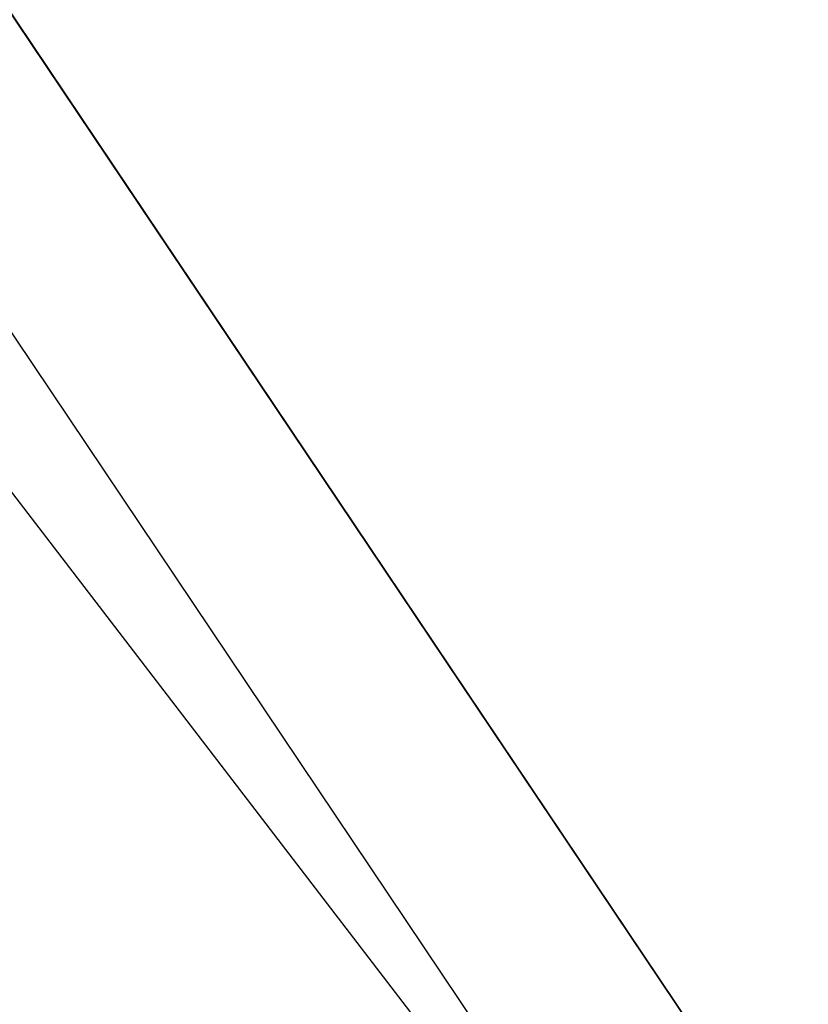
# Model space of a CAD drawing. Extents: x 0 to 457, y -4 to 453.
# Tile 178 of 256: x 129.4291 to 129.5208, y 127.3649 to 127.4794. Entities that reach past the tile are written whole.
import ezdxf

# ---------------------------------------------------------------- set-up
doc = ezdxf.new("R2010")
doc.units = 0
doc.layers.get('0').update_dxf_attribs({"color": 13, "linetype": 'CONTINUOUS'})

# ---------------------------------------------------------------- blocks, each defined once
blk = doc.blocks.new('GROUP_16')
blk.add_line((52.14238, 58.29545, 74.25878), (46.96992, 60.83276, 74.25878))
blk = doc.blocks.new('GROUP_17')
blk.add_line((26.99338, 40.82347, 15), (32.15362, 38.29215, 15))
blk.add_polyline3d([(39.6861, 29.73922, 10), (36.48287, 34.51152, 10), (32.15362, 38.29215, 10), (26.99338, 40.82347, 10), (21.35383, 41.93296, 10), (15.61928, 41.54503, 10), (10.18053, 39.6861, 10), (7.79438, 38.08448, 10), (5.40823, 36.48287, 10), (1.6276, 32.15362, 10), (-0.90372, 26.99338, 10), (-2.01321, 21.35383, 10), (-1.62528, 15.61928, 10), (0.23365, 10.18053, 10)])
blk = doc.blocks.new('GROUP_7')
for name, p in [('GROUP_16', (0, 0, 40)), ('GROUP_17', (19.95988, 19.95988, 25))]:
    blk.add_blockref(name, p)
blk = doc.blocks.new('GROUP_22')
for p, q in [((25.12392, 39.12273, 0.75), (29.89865, 37.14497, 0.75)), ((25.12392, 39.12273, 2.25), (29.89865, 37.14497, 2.25))]:
    blk.add_line(p, q)
mesh = blk.add_polyface()
corners = [(24.59571, 37.15143, 0.20096), (28.60135, 34.89797, 0.75), (24.45239, 36.61653, 0.75), (28.87824, 35.37756, 0.20096)]
mesh.append_faces([[corners[k] for k in face] for face in [(0, 1, 2), (1, 0, 3)]], dxfattribs={"vtx0": -1})
mesh = blk.add_polyface()
corners = [(28.60135, 34.89797, 2.25), (24.59571, 37.15143, 2.79904), (24.45239, 36.61653, 2.25), (28.87824, 35.37756, 2.79904)]
mesh.append_faces([[corners[k] for k in face] for face in [(0, 1, 2), (1, 0, 3)]], dxfattribs={"vtx0": -1})
blk = doc.blocks.new('GROUP_23')
at = {"xscale": 1.1, "yscale": 1.1, "zscale": 2.5}
blk.add_blockref('GROUP_22', (225.86068, 225.89839, 112.02115), dxfattribs=at)
blk = doc.blocks.new('COMPONENT_9')
at = {"xscale": 0.4000000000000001, "yscale": 0.4000000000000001, "zscale": 0.4000000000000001}
for name, p in [('GROUP_23', (1.36441, 1.01227, 8.22885)), ('GROUP_7', (84.47849, 84.05427, 46.93731))]:
    blk.add_blockref(name, p, dxfattribs=at)
blk = doc.blocks.new('GROUP_2')
at = {"rotation": 150}
blk.add_blockref('COMPONENT_9', (236.549, 151.90558, 200), dxfattribs=at)

msp = doc.modelspace()

# ---------------------------------------------------------------- block references
msp.add_blockref('GROUP_2', (36.68642, 17.49894, -0.18904))

doc.saveas('drawing.dxf')
